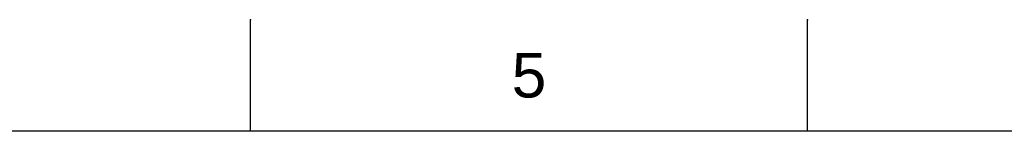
# Model space of a CAD drawing. Header units: millimetres. Extents: x 601 to 1195, y -13 to 407.
# Tile 6 of 8: x 869 to 994, y 393 to 407. Entities that reach past the tile are written whole.
import ezdxf

# ---------------------------------------------------------------- set-up
doc = ezdxf.new("R2010")
doc.units = ezdxf.units.MM
doc.header["$LTSCALE"] = 0.1
doc.styles.get("Standard").update_dxf_attribs({"font": 'arial_0.ttf'})

msp = doc.modelspace()

# ---------------------------------------------------------------- linework, layer by layer
for p, q in [((898.039, 392.586), (898.039, 406.728)), ((968.746, 392.586), (968.746, 406.728)), ((1180.867, 392.586), (615.21, 392.586))]:
    msp.add_line(p, q)
for p in [(898.039, 406.728), (968.746, 406.728)]:
    msp.add_point(p)

# ---------------------------------------------------------------- texts
at = {"insert": (933.392, 399.657), "char_height": 5.657, "attachment_point": 5}
msp.add_mtext_dynamic_manual_height_columns('5', width=50, gutter_width=12.5, heights=[0], dxfattribs=at)

doc.saveas('drawing.dxf')
